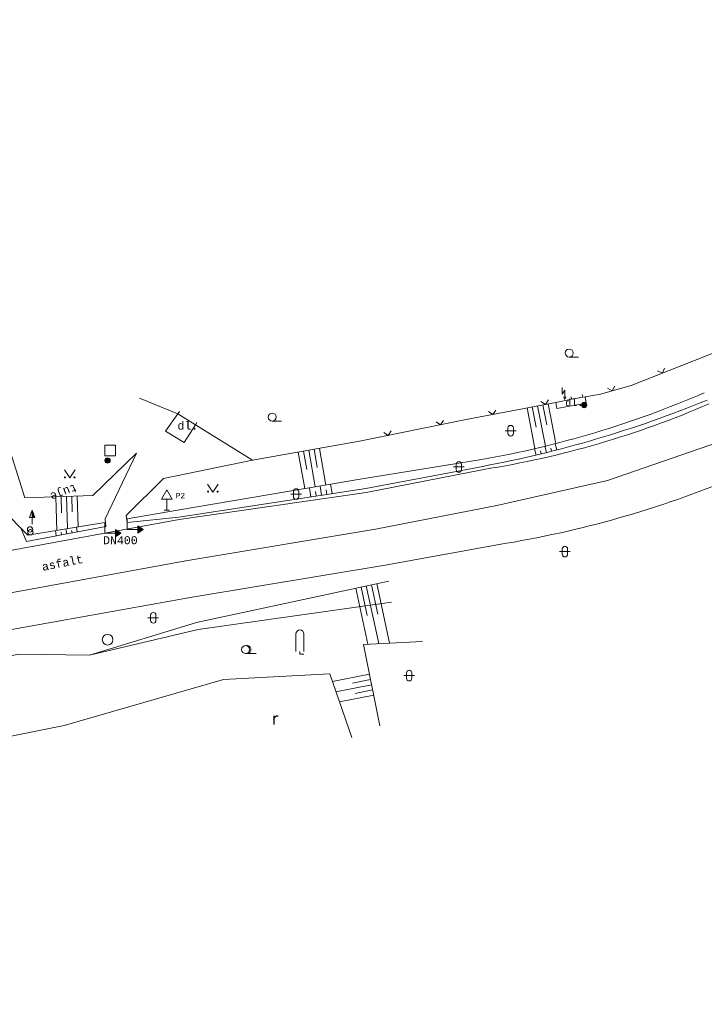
# Model space of a CAD drawing. Header units: metres. Extents: x -624069 to -621249, y -1176998 to -1175613.
# Tile 3 of 6: x -623641 to -623577, y -1176898 to -1176805. Entities that reach past the tile are written whole.
import ezdxf
from ezdxf.enums import TextEntityAlignment as Align

# ---------------------------------------------------------------- set-up
doc = ezdxf.new("R2010")
doc.units = ezdxf.units.M
doc.header["$MEASUREMENT"] = 0
for name, color, linetype, lineweight in [('09_Zaměření_budovy_vstupy', 227, 'Continuous', 0), ('09_Zaměření_dopravni_znacky', 132, 'Continuous', 0), ('09_Zaměření_dopravni_znacky_popis', 132, 'Continuous', 0), ('09_Zaměření_hranice_porostu', 81, 'Continuous', 0), ('09_Zaměření_plot', 2, 'Plot-V', 0), ('09_Zaměření_popis_povrchu', 7, 'Continuous', 0), ('09_Zaměření_propustek', 18, 'Continuous', 0), ('09_Zaměření_propustky_popis', 7, 'Continuous', 0), ('09_Zaměření_rozhraní', 252, 'Continuous', 0), ('09_Zaměření_rozvaděče_plyn_elektro_sdelovaci', 7, 'Continuous', 0), ('09_Zaměření_sloupy', 250, 'Continuous', 0), ('09_Zaměření_stromy_keře_popis', 110, 'Continuous', 0), ('09_Zaměření_teréní_hrany', 9, 'Continuous', 0), ('09_Zaměření_teréní_hrany_pata', 9, 'Continuous', 0), ('09_Zaměření_vodorovne_dopr_znaceni', 181, 'Continuous', 0), ('09_Zaměření_vozovka', 4, 'Continuous', 0), ('09_Zaměření_vstup_na_pozemky', 227, 'Continuous', 0), ('09_Zaměření_znaky_vodovod', 131, 'Continuous', 0), ('09_Zaměření_značky_druhu_pozemku', 201, 'Continuous', 0), ('09_Zaměření_šachta_nerozlišená', 7, 'Continuous', 0), ('09_Zaměření_šachty_a_vpusti', 18, 'Continuous', 0), ('09_Zaměření_šrafy_svahů', 9, 'Continuous', 0)]:
    doc.layers.add(name, color=color, linetype=linetype, lineweight=lineweight)
doc.styles.add('MONOTXT', font='monotxt.shx', dxfattribs={"height": 0.2})
doc.styles.add('ROMANC', font='romanc.shx', dxfattribs={"height": 0.2})
doc.linetypes.add('Plot-V', pattern='A,5,[237,MAPA.shx,S=1,R=0,X=0,Y=0],5', length=10)

# ---------------------------------------------------------------- blocks, each defined once
blk = doc.blocks.new('3$16')
at = {"layer": '09_Zaměření_značky_druhu_pozemku'}
for p, q in [((-0.506, 0.004), (0.494, 0.004)), ((-0.256, 0.254), (-0.256, -0.246)), ((0.244, 0.254), (0.244, -0.246))]:
    blk.add_line(p, q, dxfattribs=at)
for centre, start, end in [((-0.006, 0.256), 0, 180), ((-0.006, -0.244), 180, 0)]:
    blk.add_arc(centre, 0.25, start, end, dxfattribs=at)
blk = doc.blocks.new('6$20D')
at = {"layer": '09_Zaměření_znaky_vodovod'}
blk.add_circle((0, 0), 0.5, dxfattribs=at)
blk = doc.blocks.new('3$10')
at = {"layer": '09_Zaměření_značky_druhu_pozemku'}
for p, q in [((-0.375, 1.875), (-0.375, 0.25)), ((0.375, 1.875), (0.375, 0.25))]:
    blk.add_line(p, q, dxfattribs=at)
at = {"layer": '09_Zaměření_značky_druhu_pozemku', "flags": 128}
blk.add_lwpolyline([(0, 0.25), (0, 0), (0.375, 0)], dxfattribs=at)
at = {"layer": '09_Zaměření_značky_druhu_pozemku'}
blk.add_arc((-0.001, 1.876), 0.375, 0, 180, dxfattribs=at)
blk = doc.blocks.new('3$01')
at = {"layer": '09_Zaměření_značky_druhu_pozemku', "style": 'ROMANC'}
blk.add_text('r', height=1.2, dxfattribs=at).set_placement((-0.025, 0.353), align=Align.MIDDLE_CENTER)
blk = doc.blocks.new('5$270')
at = {"layer": '09_Zaměření_dopravni_znacky'}
for p, q in [((0, 1.018), (0, 0)), ((-0.25, 0), (0.25, 0))]:
    blk.add_line(p, q, dxfattribs=at)
blk.add_3dface([(-0.5, 1.018), (0.5, 1.018), (0, 1.884)], dxfattribs=at)
blk = doc.blocks.new('6$18')
at = {"layer": '09_Zaměření_šachty_a_vpusti', "flags": 128}
for points in [[(0, 0), (0, -1), (1.5, -1)], [(1, -0.65), (1.5, -1), (1, -1.35), (1, -0.65)], [(1.07, -0.784), (1.378, -1), (1.07, -1.216), (1.07, -0.784)], [(1.14, -0.919), (1.256, -1), (1.14, -1.081), (1.14, -0.919)]]:
    blk.add_lwpolyline(points, dxfattribs=at)
blk = doc.blocks.new('6$14A')
at = {"layer": '09_Zaměření_znaky_vodovod'}
blk.add_circle((0, 0), 0.25, dxfattribs=at)
blk = doc.blocks.new('OSV')
at = {"layer": '09_Zaměření_znaky_vodovod'}
for p, q in [((-0.251, 0.652), (0, 1.326)), ((-0.001, 0.652), (-0.251, 0.652)), ((0, 0), (-0.001, 0.651))]:
    blk.add_line(p, q, dxfattribs=at)
for points in [[(0.25, 0.651), (-0.001, 0.651), (0, 1.326)], [(0.193, 0.691), (0.039, 0.691), (0.04, 1.104)], [(0.135, 0.731), (0.079, 0.731), (0.079, 0.881)]]:
    blk.add_3dface(points, dxfattribs=at)
blk = doc.blocks.new('6$08')
at = {"layer": '09_Zaměření_šachta_nerozlišená'}
blk.add_3dface([(-0.5, -0.5), (0.5, -0.5), (0.5, 0.5), (-0.5, 0.5)], dxfattribs=at)
blk = doc.blocks.new('6$01A')
at = {"layer": '09_Zaměření_sloupy'}
for radius in [0.25, 0.2, 0.15, 0.1, 0.05]:
    blk.add_circle((0, 0), radius, dxfattribs=at)
blk = doc.blocks.new('3$14')
at = {"layer": '09_Zaměření_značky_druhu_pozemku', "flags": 128}
blk.add_lwpolyline([(-0.5, 0.75), (0, 0), (0.5, 0.75)], dxfattribs=at)
at = {"layer": '09_Zaměření_značky_druhu_pozemku'}
for centre in [(-0.45, 0.05), (0.449, 0.05)]:
    blk.add_circle(centre, 0.05, dxfattribs=at)
blk = doc.blocks.new('3$04')
at = {"layer": '09_Zaměření_značky_druhu_pozemku'}
blk.add_line((0, -0.375), (0.875, -0.375), dxfattribs=at)
blk.add_circle((0, 0), 0.375, dxfattribs=at)
blk = doc.blocks.new('3$11')
at = {"layer": '09_Zaměření_značky_druhu_pozemku'}
blk.add_line((0, -0.375), (1, -0.375), dxfattribs=at)
blk.add_circle((0, 0.001), 0.375, dxfattribs=at)
blk.add_arc((0.125, 0.001), 0.375, 260.40593, 99.59407, dxfattribs=at)
blk = doc.blocks.new('PE')
at = {"layer": '09_Zaměření_rozvaděče_plyn_elektro_sdelovaci', "color": 71, "linetype": 'Continuous'}
for p, q in [((-0.25, 1.126), (-0.25, 0.5)), ((-0.25, 0.5), (0, 0.875)), ((-0.11, 0.245), (0, 0)), ((0, 0.875), (0, 0)), ((0, 0), (0.11, 0.245))]:
    blk.add_line(p, q, dxfattribs=at)

msp = doc.modelspace()

# ---------------------------------------------------------------- linework, layer by layer
at = {"layer": '09_Zaměření_budovy_vstupy'}
for p, q in [((-623589.167, -1176840.584), (-623589.12, -1176840.83)), ((-623589.12, -1176840.83), (-623588.07, -1176840.63)), ((-623588.117, -1176840.384), (-623588.07, -1176840.63))]:
    msp.add_line(p, q, dxfattribs=at)
at = {"layer": '09_Zaměření_hranice_porostu'}
msp.add_line((-623640.35, -1176850.05), (-623633.97, -1176849.83), dxfattribs=at)
at = {"layer": '09_Zaměření_hranice_porostu', "flags": 128}
msp.add_lwpolyline([(-623605.98, -1176859.83), (-623624.1, -1176862.39), (-623634.3, -1176864.8)], dxfattribs=at)
at = {"layer": '09_Zaměření_plot'}
for p, q in [((-623580.604, -1176838.365), (-623581.063, -1176838.167)), ((-623580.604, -1176838.365), (-623580.405, -1176837.906)), ((-623585.309, -1176840.042), (-623585.748, -1176839.801)), ((-623585.309, -1176840.042), (-623585.068, -1176839.603)), ((-623591.575, -1176841.303), (-623591.294, -1176840.888)), ((-623596.485, -1176842.248), (-623596.204, -1176841.833)), ((-623591.575, -1176841.303), (-623591.989, -1176841.022)), ((-623601.39, -1176843.218), (-623601.113, -1176842.8)), ((-623596.485, -1176842.248), (-623596.899, -1176841.967)), ((-623601.39, -1176843.218), (-623601.807, -1176842.941)), ((-623606.29, -1176844.213), (-623606.707, -1176843.937)), ((-623606.29, -1176844.213), (-623606.013, -1176843.796))]:
    msp.add_line(p, q, dxfattribs=at)
at = {"layer": '09_Zaměření_plot', "ltscale": 0.25}
msp.add_line((-623626, -1176842.19), (-623629.59, -1176840.72), dxfattribs=at)
at = {"layer": '09_Zaměření_plot'}
for points in [[(-623522.47, -1176805.27), (-623520.88, -1176807.85), (-623520.24, -1176810.81), (-623522.84, -1176812.35), (-623535.85, -1176818.91), (-623549.83, -1176826.04), (-623552.55, -1176827.31), (-623562.04, -1176831), (-623577.61, -1176837.18), (-623583.52, -1176839.52), (-623586.4, -1176840.36), (-623587.835, -1176840.592), (-623588.07, -1176840.63)], [(-623589.12, -1176840.83), (-623590.603, -1176841.115), (-623598.99, -1176842.73), (-623608.98, -1176844.76)]]:
    msp.add_lwpolyline(points, dxfattribs=at)
at = {"layer": '09_Zaměření_plot', "ltscale": 0.25}
msp.add_lwpolyline([(-623608.98, -1176844.76), (-623619, -1176846.52), (-623624.35, -1176843.22)], dxfattribs=at)
at = {"layer": '09_Zaměření_rozhraní'}
for p, q in [((-623587.74, -1176841.18), (-623587.835, -1176840.592)), ((-623590.49, -1176841.7), (-623590.603, -1176841.115)), ((-623590.49, -1176841.7), (-623587.74, -1176841.18))]:
    msp.add_line(p, q, dxfattribs=at)
at = {"layer": '09_Zaměření_rozhraní', "flags": 128}
msp.add_lwpolyline([(-623624.35, -1176843.22), (-623625.43, -1176844.86), (-623627.16, -1176843.81), (-623626, -1176842.19)], dxfattribs=at)
at = {"layer": '09_Zaměření_teréní_hrany'}
for p, q in [((-623640.35, -1176850.05), (-623641.68, -1176845.78)), ((-623629.87, -1176845.88), (-623633.97, -1176849.83)), ((-623608.39, -1176849.17), (-623597.44, -1176847.11)), ((-623640.2, -1176854.14), (-623640.72, -1176852.89)), ((-623632.74, -1176852.74), (-623640.2, -1176854.14)), ((-623632.81, -1176852.04), (-623632.74, -1176852.74)), ((-623608.6, -1176863.79), (-623607.09, -1176871.41))]:
    msp.add_line(p, q, dxfattribs=at)
at = {"layer": '09_Zaměření_teréní_hrany', "flags": 128}
for points in [[(-623608.39, -1176849.17), (-623625.9, -1176851.87), (-623630.75, -1176852.37), (-623630.86, -1176851.7), (-623627.36, -1176848.26), (-623619, -1176846.52)], [(-623606.23, -1176857.85), (-623624.25, -1176861.73), (-623634.3, -1176864.8), (-623640.91, -1176864.71), (-623654.99, -1176867.46), (-623668.02, -1176869.84), (-623680.58, -1176874.04), (-623697.03, -1176879.32), (-623712.45, -1176886.09), (-623724.93, -1176892.13), (-623726.75, -1176893.03), (-623726.75, -1176893.03)]]:
    msp.add_lwpolyline(points, dxfattribs=at)
at = {"layer": '09_Zaměření_teréní_hrany'}
msp.add_arc((-623617.139, -1176741.75), 107.185, 280.59047, 292.32728, dxfattribs=at)
at = {"layer": '09_Zaměření_teréní_hrany_pata'}
for p, q in [((-623629.87, -1176845.88), (-623632.81, -1176852.04)), ((-623608.74, -1176848.28), (-623597.55, -1176846.47)), ((-623640.72, -1176852.89), (-623641.78, -1176851.82)), ((-623640.72, -1176852.89), (-623640.07, -1176853.56)), ((-623632.85, -1176852.36), (-623640.07, -1176853.56)), ((-623603.1, -1176863.5), (-623608.6, -1176863.79))]:
    msp.add_line(p, q, dxfattribs=at)
at = {"layer": '09_Zaměření_teréní_hrany_pata', "flags": 128}
for points in [[(-623630.77, -1176852.03), (-623626.03, -1176851.22), (-623608.74, -1176848.28)], [(-623720.99, -1176897.5), (-623710.38, -1176892.21), (-623695.9, -1176887.74), (-623681.58, -1176882.25), (-623668.78, -1176878.22), (-623656.73, -1176875.41), (-623636.67, -1176871.38), (-623621.73, -1176867.08), (-623611.78, -1176866.54), (-623609.7, -1176872.52)]]:
    msp.add_lwpolyline(points, dxfattribs=at)
at = {"layer": '09_Zaměření_teréní_hrany_pata'}
msp.add_arc((-623613.562, -1176755.033), 92.828, 279.93264, 293.41043, dxfattribs=at)
at = {"layer": '09_Zaměření_vodorovne_dopr_znaceni', "flags": 128}
msp.add_lwpolyline([(-623574.54, -1176844.56), (-623585.74, -1176848.43), (-623596.13, -1176850.78), (-623607.5, -1176852.99), (-623625.27, -1176855.96), (-623641.83, -1176858.98), (-623655.92, -1176861.5), (-623669.1, -1176864.16), (-623673.93, -1176865.18), (-623679.401, -1176866.697), (-623684.844, -1176868.315)], dxfattribs=at)
at = {"layer": '09_Zaměření_vozovka'}
for p, q in [((-623608.35, -1176849.56), (-623597.35, -1176847.4)), ((-623606.58, -1176856.38), (-623595.22, -1176854.32))]:
    msp.add_line(p, q, dxfattribs=at)
at = {"layer": '09_Zaměření_vozovka', "flags": 128}
for points in [[(-623608.35, -1176849.56), (-623625.88, -1176852.08), (-623642.23, -1176855.1), (-623647.88, -1176856.32), (-623656.27, -1176857.82), (-623669.42, -1176860.63), (-623683.2, -1176863.81), (-623700.27, -1176869.49), (-623718.36, -1176876.71), (-623733, -1176884.44), (-623739.08, -1176887.86), (-623746.82, -1176892.686)], [(-623606.58, -1176856.38), (-623624.66, -1176859.36), (-623641.41, -1176862.36), (-623655.17, -1176864.81), (-623668.56, -1176867.57), (-623681.47, -1176870.75), (-623698.23, -1176876.4), (-623714.46, -1176882.8), (-623726.53, -1176889.03)]]:
    msp.add_lwpolyline(points, dxfattribs=at)
at = {"layer": '09_Zaměření_vozovka'}
for centre, radius, start, end in [((-623611.095, -1176760.932), 87.554, 279.03223, 293.4736), ((-623611.594, -1176757.17), 98.52, 279.5667, 292.96766)]:
    msp.add_arc(centre, radius, start, end, dxfattribs=at)
at = {"layer": '09_Zaměření_vstup_na_pozemky'}
for p, q in [((-623625.868, -1176841.978), (-623626, -1176842.19)), ((-623626, -1176842.19), (-623624.35, -1176843.22)), ((-623624.218, -1176843.008), (-623624.35, -1176843.22))]:
    msp.add_line(p, q, dxfattribs=at)
at = {"layer": '09_Zaměření_šrafy_svahů'}
for p, q in [((-623593.285, -1176841.632), (-623592.549, -1176845.452)), ((-623592.794, -1176841.537), (-623592.428, -1176843.437)), ((-623592.303, -1176841.443), (-623591.575, -1176845.22)), ((-623591.812, -1176841.348), (-623591.45, -1176843.224)), ((-623591.321, -1176841.254), (-623590.604, -1176844.978)), ((-623613.242, -1176845.509), (-623612.94, -1176847.226)), ((-623612.749, -1176845.422), (-623612.146, -1176848.859)), ((-623592.448, -1176846.053), (-623592.584, -1176845.46)), ((-623591.476, -1176845.818), (-623591.627, -1176845.233)), ((-623590.991, -1176845.697), (-623591.066, -1176845.405)), ((-623590.506, -1176845.574), (-623590.657, -1176844.991)), ((-623614.719, -1176845.768), (-623614.117, -1176849.194)), ((-623614.227, -1176845.682), (-623613.926, -1176847.396)), ((-623613.734, -1176845.595), (-623613.131, -1176849.027)), ((-623591.962, -1176845.937), (-623592.03, -1176845.641)), ((-623613.539, -1176849.964), (-623613.67, -1176849.118)), ((-623612.551, -1176849.812), (-623612.684, -1176848.951)), ((-623611.563, -1176849.659), (-623611.698, -1176848.783)), ((-623637.451, -1176849.95), (-623637.342, -1176853.107)), ((-623636.951, -1176849.933), (-623636.898, -1176851.478)), ((-623636.451, -1176849.916), (-623636.347, -1176852.941)), ((-623635.952, -1176849.898), (-623635.901, -1176851.378)), ((-623635.452, -1176849.881), (-623635.352, -1176852.776)), ((-623613.045, -1176849.888), (-623613.111, -1176849.461)), ((-623612.057, -1176849.735), (-623612.124, -1176849.301)), ((-623635.428, -1176853.244), (-623635.511, -1176852.802)), ((-623637.394, -1176853.613), (-623637.484, -1176853.13)), ((-623636.902, -1176853.521), (-623636.947, -1176853.285)), ((-623636.411, -1176853.429), (-623636.498, -1176852.966)), ((-623635.919, -1176853.337), (-623635.962, -1176853.11)), ((-623608.842, -1176858.412), (-623608.268, -1176861.077)), ((-623608.353, -1176858.307), (-623607.189, -1176863.716)), ((-623607.865, -1176858.202), (-623607.274, -1176860.945)), ((-623607.376, -1176858.097), (-623606.177, -1176863.662)), ((-623609.331, -1176858.518), (-623608.2, -1176863.769)), ((-623608.047, -1176866.579), (-623611.527, -1176867.268)), ((-623607.853, -1176867.56), (-623611.195, -1176868.222)), ((-623607.95, -1176867.069), (-623609.656, -1176867.407)), ((-623607.659, -1176868.541), (-623610.863, -1176869.176)), ((-623607.756, -1176868.05), (-623609.392, -1176868.374))]:
    msp.add_line(p, q, dxfattribs=at)

# ---------------------------------------------------------------- block references
at = {"layer": '09_Zaměření_dopravni_znacky'}
msp.add_blockref('5$270', (-623627.05, -1176851.2), dxfattribs=at)
at = {"layer": '09_Zaměření_propustek'}
for p in [(-623630.77, -1176852.03), (-623632.85, -1176852.36)]:
    msp.add_blockref('6$18', p, dxfattribs=at)
at = {"layer": '09_Zaměření_rozvaděče_plyn_elektro_sdelovaci'}
msp.add_blockref('PE', (-623589.76, -1176840.85), dxfattribs=at)
at = {"layer": '09_Zaměření_sloupy'}
for p in [(-623587.94, -1176841.37), (-623632.59, -1176846.56)]:
    msp.add_blockref('6$01A', p, dxfattribs=at)
at = {"layer": '09_Zaměření_znaky_vodovod'}
for name, p in [('OSV', (-623639.65, -1176852.54)), ('6$14A', (-623639.85, -1176853.02)), ('6$14A', (-623639.82, -1176853.28)), ('6$20D', (-623632.59, -1176863.35))]:
    msp.add_blockref(name, p, dxfattribs=at)
at = {"layer": '09_Zaměření_značky_druhu_pozemku'}
for name, p in [('3$04', (-623589.34, -1176836.501)), ('3$04', (-623617.16, -1176842.499)), ('3$16', (-623594.818, -1176843.775)), ('3$16', (-623599.672, -1176847.173)), ('3$14', (-623636.141, -1176848.199)), ('3$14', (-623622.726, -1176849.521)), ('3$16', (-623614.923, -1176849.713)), ('3$16', (-623589.736, -1176855.102)), ('3$16', (-623628.299, -1176861.301)), ('3$10', (-623614.569, -1176864.689)), ('3$11', (-623619.658, -1176864.268)), ('3$16', (-623604.329, -1176866.715)), ('3$01', (-623616.859, -1176871.038))]:
    msp.add_blockref(name, p, dxfattribs=at)
at = {"layer": '09_Zaměření_šachta_nerozlišená'}
msp.add_blockref('6$08', (-623632.34, -1176845.62), dxfattribs=at)

# ---------------------------------------------------------------- texts
at = {"layer": '09_Zaměření_dopravni_znacky_popis', "style": 'MONOTXT'}
msp.add_text('P2', height=0.5, dxfattribs=at).set_placement((-623626.197, -1176850.099))
at = {"layer": '09_Zaměření_popis_povrchu', "style": 'MONOTXT'}
for height, p in [(0.65, (-623589.707, -1176841.463)), (0.75, (-623626.047, -1176843.671))]:
    msp.add_text('dl.', height=height, dxfattribs=at).set_placement(p)
msp.add_text('asfalt', height=0.75, rotation=11.31317, dxfattribs=at).set_placement((-623638.663, -1176856.907))
at = {"layer": '09_Zaměření_propustky_popis', "style": 'MONOTXT'}
msp.add_text('DN400', height=0.75, dxfattribs=at).set_placement((-623631.393, -1176854.029), align=Align.MIDDLE_CENTER)
at = {"layer": '09_Zaměření_stromy_keře_popis', "style": 'MONOTXT'}
msp.add_text('tuje', height=0.75, rotation=201, dxfattribs=at).set_placement((-623636.714, -1176849.558), align=Align.MIDDLE_CENTER)

doc.saveas('drawing.dxf')
